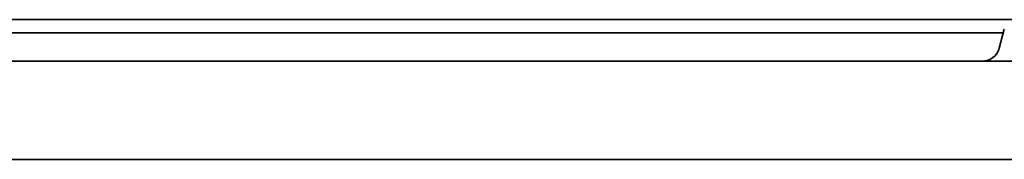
# Model space of a CAD drawing. Header units: millimetres. Extents: x 340 to 1340, y 341 to 847.
# Tile 4 of 7: x 774 to 944, y 341 to 365. Entities that reach past the tile are written whole.
import ezdxf

# ---------------------------------------------------------------- set-up
doc = ezdxf.new("R2010")
doc.units = ezdxf.units.MM
doc.header["$LTSCALE"] = 4
doc.layers.add('Krawędzie widoczne(ISO)', color=7, linetype='Continuous', lineweight=35, true_color=0x262659)

msp = doc.modelspace()

# ---------------------------------------------------------------- linework, layer by layer
at = {"layer": 'Krawędzie widoczne(ISO)'}
for p, q in [((1172.5, 365.1), (507.5, 365.1)), ((736.64, 362.83), (943.36, 362.83)), ((943.51, 363.42), (942.63, 360.13)), ((1185, 357.9), (495, 357.9)), ((1185, 340.9), (495, 340.9))]:
    msp.add_line(p, q, dxfattribs=at)
msp.add_arc((939.73, 360.9), 3, 270, 345, dxfattribs=at)

doc.saveas('drawing.dxf')
